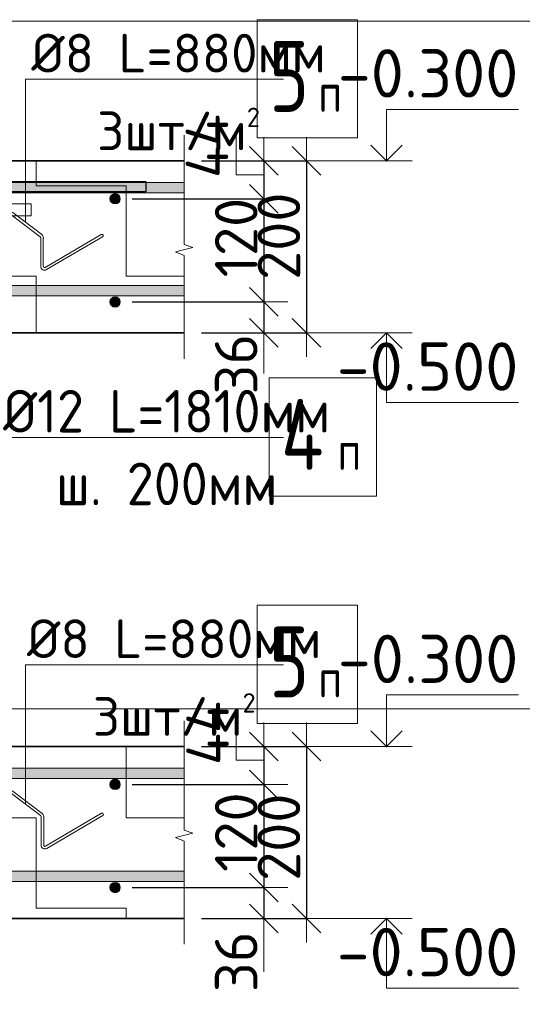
# Model space of a CAD drawing. Header units: metres. Extents: x -38 to 98, y -15 to 19.
# Tile 58 of 64: x 81.041 to 81.626, y 6.398 to 7.544. Entities that reach past the tile are written whole.
import ezdxf

# ---------------------------------------------------------------- set-up
doc = ezdxf.new("R2010")
doc.units = ezdxf.units.M
doc.header["$PDMODE"] = 65
doc.linetypes.add('______2', pattern=[0.27, 0.2, -0.07])
doc.layers.add('XR$4$Размерная линия_ общее', color=7, linetype='Continuous', lineweight=13)
doc.layers.add('XR$4$Текст_ общее_1', color=7, linetype='Continuous', lineweight=13)
doc.styles.add('ISOCPEUR', font='txt')
doc.dimstyles.new('DIMSTYLE_24', dxfattribs={"dimtxt": 0.0495, "dimasz": 0.0555, "dimexe": 0, "dimexo": 0, "dimgap": 0.02475, "dimtad": 2, "dimdec": 0, "dimlfac": 1000, "dimrnd": 1, "dimzin": 12, "dimdsep": 46, "dimtxsty": 'ISOCPEUR', "dimblk1": 'ALL_ML_STRICH', "dimblk2": 'ALL_ML_STRICH', "dimsah": 1, "dimcen": 0, "dimclrd": 7, "dimclre": 256, "dimclrt": 7, "dimadec": 0, "dimazin": 0, "dimtfac": 1, "dimtdec": 0, "dimtix": 1, "dimtmove": 2, "dimatfit": 3, "dimfxl": 0, "dimtvp": 1.2, "dimtzin": 0, "dimlwd": 0, "dimlwe": -3, "dimarcsym": 0})
doc.dimstyles.new('DIMSTYLE_25', dxfattribs={"dimtxt": 0.0495, "dimasz": 0.0555, "dimexe": 0, "dimexo": 0, "dimgap": 0.02475, "dimtad": 2, "dimdec": 0, "dimlfac": 1000, "dimrnd": 1, "dimzin": 12, "dimdsep": 46, "dimtxsty": 'ISOCPEUR', "dimblk1": 'ALL_ML_STRICH', "dimblk2": 'ALL_ML_STRICH', "dimsah": 1, "dimcen": 0, "dimclrd": 7, "dimclre": 256, "dimclrt": 7, "dimadec": 0, "dimazin": 0, "dimtfac": 1, "dimtdec": 0, "dimtix": 1, "dimtmove": 2, "dimatfit": 3, "dimfxl": 0, "dimtzin": 0, "dimlwd": 0, "dimlwe": -3, "dimarcsym": 0})
doc.dimstyles.new('DIMSTYLE_26', dxfattribs={"dimtxt": 0.0495, "dimasz": 0.0555, "dimexe": 0, "dimexo": 0, "dimgap": 0.02475, "dimtad": 2, "dimdec": 0, "dimlfac": 1000, "dimrnd": 1, "dimzin": 12, "dimdsep": 46, "dimtxsty": 'ISOCPEUR', "dimblk1": 'ALL_ML_STRICH', "dimblk2": 'ALL_ML_STRICH', "dimsah": 1, "dimcen": 0, "dimclrd": 7, "dimclre": 256, "dimclrt": 7, "dimadec": 0, "dimazin": 0, "dimtfac": 1, "dimtdec": 0, "dimtix": 1, "dimtmove": 2, "dimatfit": 3, "dimfxl": 0, "dimtzin": 0, "dimlwd": 0, "dimlwe": -3, "dimarcsym": 0})
pattern_1 = [(0, (0.21, 0.21), (0.105, 0.105), [0.105, -0.105]), (90, (0.21, 0.21), (-0.105, 0.105), [0.105, -0.105])]

# ---------------------------------------------------------------- blocks, each defined once
blk = doc.blocks.new('СЛОЖНЫЙ_ОБЪЕКТ_23')
at = {"color": 7, "linetype": 'Continuous', "lineweight": 13, "transparency": 33554687}
blk.add_line((81.4979, 7.1792), (81.3979, 7.1792), dxfattribs=at)
at = {"color": 7, "linetype": 'Continuous', "lineweight": 35, "transparency": 33554687}
blk.add_lwpolyline([(81.4497, 7.1611), (81.4679, 7.1792), (81.486, 7.1611)], dxfattribs=at)
at = {"color": 7, "linetype": 'Continuous', "lineweight": 13, "transparency": 33554687}
blk.add_lwpolyline([(81.4679, 7.1792), (81.4679, 7.0982), (81.6214, 7.0982)], dxfattribs=at)
blk = doc.blocks.new('СЛОЖНЫЙ_ОБЪЕКТ_24')
at = {"linetype": 'Continuous', "lineweight": 13, "transparency": 33554687}
blk.add_hatch(color=7, dxfattribs=at).paths.add_polyline_path([(81.2325, 7.2222), (80.522, 7.2222), (80.522, 7.2342), (81.2325, 7.2342)], flags=16)
at = {"color": 7, "linetype": 'Continuous', "lineweight": 13, "transparency": 33554687}
blk.add_lwpolyline([(81.2325, 7.2222), (80.522, 7.2222), (80.522, 7.2342), (81.2325, 7.2342), (81.2325, 7.2222)], close=True, dxfattribs=at)
blk = doc.blocks.new('СЛОЖНЫЙ_ОБЪЕКТ_25')
at = {"linetype": 'Continuous', "lineweight": 13, "transparency": 33554687}
blk.add_hatch(color=7, dxfattribs=at).paths.add_polyline_path([(81.2325, 6.5412), (80.522, 6.5412), (80.522, 6.5532), (81.2325, 6.5532)], flags=16)
at = {"color": 7, "linetype": 'Continuous', "lineweight": 13, "transparency": 33554687}
blk.add_lwpolyline([(81.2325, 6.5412), (80.522, 6.5412), (80.522, 6.5532), (81.2325, 6.5532), (81.2325, 6.5412)], close=True, dxfattribs=at)
blk = doc.blocks.new('СЛОЖНЫЙ_ОБЪЕКТ_26')
at = {"color": 7, "linetype": 'Continuous', "lineweight": 18, "transparency": 33554687}
for p, q in [((81.0259, 6.6102), (81.0259, 6.6424)), ((81.029, 6.6102), (81.029, 6.6424)), ((81.0314, 6.6436), (81.0652, 6.618)), ((81.0332, 6.646), (81.0671, 6.6204)), ((81.0711, 6.5823), (81.1362, 6.6205)), ((80.9651, 6.5735), (81.0252, 6.6089)), ((81.0658, 6.5836), (81.0658, 6.6168)), ((81.0689, 6.5836), (81.0689, 6.6168)), ((81.0727, 6.5797), (81.1378, 6.6179)), ((80.9666, 6.5709), (81.0267, 6.6063))]:
    blk.add_line(p, q, dxfattribs=at)
for centre, radius, start, end in [((81.0305, 6.6424), 0.00454, 52.9078, 180), ((81.0305, 6.6424), 0.00151, 52.9078, 180), ((81.0643, 6.6168), 0.00454, 0, 52.9078), ((81.137, 6.6192), 0.00151, 300.447, 120.447), ((81.0244, 6.6102), 0.00151, 300.447, 0), ((81.0244, 6.6102), 0.00454, 300.447, 0), ((81.0643, 6.6168), 0.00151, 0, 52.9078), ((80.9658, 6.5722), 0.00151, 120.447, 300.447), ((81.0704, 6.5836), 0.00454, 180, 300.447), ((81.0704, 6.5836), 0.00151, 180, 300.447)]:
    blk.add_arc(centre, radius, start, end, dxfattribs=at)
blk = doc.blocks.new('СЛОЖНЫЙ_ОБЪЕКТ_27')
at = {"color": 7, "linetype": 'Continuous', "lineweight": 13, "transparency": 33554687}
blk.add_line((81.4979, 6.4982), (81.3979, 6.4982), dxfattribs=at)
at = {"color": 7, "linetype": 'Continuous', "lineweight": 35, "transparency": 33554687}
blk.add_lwpolyline([(81.4497, 6.4801), (81.4679, 6.4982), (81.486, 6.4801)], dxfattribs=at)
at = {"color": 7, "linetype": 'Continuous', "lineweight": 13, "transparency": 33554687}
blk.add_lwpolyline([(81.4679, 6.4982), (81.4679, 6.4172), (81.6214, 6.4172)], dxfattribs=at)
blk = doc.blocks.new('ЭЛЕМЕНТ_УЗОРА_7')
at = {"color": 7, "linetype": 'Continuous', "lineweight": 13, "transparency": 33554687}
blk.add_line((81.2325, 6.4682), (81.2325, 6.4682), dxfattribs=at)
blk.add_lwpolyline([(81.2325, 6.7282), (81.2325, 6.6011), (81.2425, 6.5974), (81.2225, 6.5925), (81.2325, 6.5883), (81.2325, 6.4682)], dxfattribs=at)
blk = doc.blocks.new('СЛОЖНЫЙ_ОБЪЕКТ_28')
at = {"linetype": 'Continuous', "lineweight": 13, "transparency": 33554687}
blk.add_hatch(color=7, dxfattribs=at).paths.add_polyline_path([(81.2325, 6.6612), (80.522, 6.6612), (80.522, 6.6732), (81.2325, 6.6732)], flags=16)
at = {"color": 7, "linetype": 'Continuous', "lineweight": 13, "transparency": 33554687}
blk.add_lwpolyline([(81.2325, 6.6612), (80.522, 6.6612), (80.522, 6.6732), (81.2325, 6.6732), (81.2325, 6.6612)], close=True, dxfattribs=at)
blk = doc.blocks.new('СЛОЖНЫЙ_ОБЪЕКТ_30')
at = {"color": 7, "linetype": 'Continuous', "lineweight": 13, "transparency": 33554687}
blk.add_line((81.4979, 6.6982), (81.3979, 6.6982), dxfattribs=at)
blk.add_lwpolyline([(81.4679, 6.6982), (81.4679, 6.7582), (81.6214, 6.7582)], dxfattribs=at)
at = {"color": 7, "linetype": 'Continuous', "lineweight": 35, "transparency": 33554687}
blk.add_lwpolyline([(81.4497, 6.7164), (81.4679, 6.6982), (81.486, 6.7164)], dxfattribs=at)
blk = doc.blocks.new('СЛОЖНЫЙ_ОБЪЕКТ_31')
at = {"linetype": 'Continuous', "lineweight": 13, "transparency": 33554687}
blk.add_hatch(color=7, dxfattribs=at).paths.add_polyline_path([(81.2325, 7.3422), (80.522, 7.3422), (80.522, 7.3542), (81.2325, 7.3542)], flags=16)
at = {"color": 7, "linetype": 'Continuous', "lineweight": 13, "transparency": 33554687}
blk.add_lwpolyline([(81.2325, 7.3422), (80.522, 7.3422), (80.522, 7.3542), (81.2325, 7.3542), (81.2325, 7.3422)], close=True, dxfattribs=at)
blk = doc.blocks.new('СЛОЖНЫЙ_ОБЪЕКТ_32')
at = {"color": 7, "linetype": 'Continuous', "lineweight": 13, "transparency": 33554687}
blk.add_line((81.4979, 7.3792), (81.3979, 7.3792), dxfattribs=at)
blk.add_lwpolyline([(81.4679, 7.3792), (81.4679, 7.4392), (81.6214, 7.4392)], dxfattribs=at)
at = {"color": 7, "linetype": 'Continuous', "lineweight": 35, "transparency": 33554687}
blk.add_lwpolyline([(81.4497, 7.3974), (81.4679, 7.3792), (81.486, 7.3974)], dxfattribs=at)
blk = doc.blocks.new('ЭЛЕМЕНТ_УЗОРА_8')
at = {"color": 7, "linetype": 'Continuous', "lineweight": 13, "transparency": 33554687}
blk.add_line((81.2325, 7.1492), (81.2325, 7.1492), dxfattribs=at)
blk.add_lwpolyline([(81.2325, 7.4092), (81.2325, 7.2821), (81.2425, 7.2784), (81.2225, 7.2735), (81.2325, 7.2693), (81.2325, 7.1492)], dxfattribs=at)
blk = doc.blocks.new('СЛОЖНЫЙ_ОБЪЕКТ_33')
at = {"linetype": 'Continuous', "lineweight": 18, "transparency": 33554687}
blk.add_hatch(color=252, dxfattribs=at).paths.add_polyline_path([(80.5585, 7.3549), (80.5531, 7.3538), (80.5479, 7.352), (80.543, 7.3496), (80.5384, 7.3465), (80.5343, 7.3429), (80.5307, 7.3388), (80.5276, 7.3342), (80.5252, 7.3293), (80.5234, 7.3241), (80.5224, 7.3187), (80.522, 7.3132), (80.522, 7.2632), (80.5224, 7.2577), (80.5234, 7.2523), (80.5252, 7.2471), (80.5276, 7.2422), (80.5307, 7.2377), (80.5343, 7.2335), (80.5384, 7.2299), (80.543, 7.2268), (80.5479, 7.2244), (80.5531, 7.2227), (80.5585, 7.2216), (80.564, 7.2212), (80.839, 7.2212), (80.839, 7.2332), (80.564, 7.2332), (80.5601, 7.2335), (80.5562, 7.2342), (80.5525, 7.2355), (80.549, 7.2372), (80.5457, 7.2394), (80.5428, 7.242), (80.5402, 7.245), (80.538, 7.2482), (80.5363, 7.2517), (80.535, 7.2555), (80.5342, 7.2593), (80.534, 7.2632), (80.534, 7.3132), (80.5342, 7.3171), (80.535, 7.321), (80.5363, 7.3247), (80.538, 7.3282), (80.5402, 7.3315), (80.5428, 7.3344), (80.5457, 7.337), (80.549, 7.3392), (80.5525, 7.3409), (80.5562, 7.3422), (80.5601, 7.343), (80.564, 7.3432), (81.188, 7.3432), (81.188, 7.3552), (80.564, 7.3552)])
at = {"color": 7, "linetype": 'Continuous', "lineweight": 25, "transparency": 33554687}
for p, q in [((80.564, 7.3552), (81.188, 7.3552)), ((81.188, 7.3552), (81.188, 7.3432)), ((81.188, 7.3432), (80.564, 7.3432)), ((80.522, 7.3132), (80.522, 7.2632)), ((80.534, 7.3132), (80.534, 7.2632)), ((80.564, 7.2332), (80.839, 7.2332)), ((80.839, 7.2332), (80.839, 7.2212)), ((80.839, 7.2212), (80.564, 7.2212))]:
    blk.add_line(p, q, dxfattribs=at)
for centre, radius, start, end in [((80.564, 7.3132), 0.042, 90, 180), ((80.564, 7.3132), 0.03, 90, 180), ((80.564, 7.2632), 0.042, 180, 270), ((80.564, 7.2632), 0.03, 180, 270)]:
    blk.add_arc(centre, radius, start, end, dxfattribs=at)
blk = doc.blocks.new('СЛОЖНЫЙ_ОБЪЕКТ_34')
at = {"color": 7, "linetype": 'Continuous', "lineweight": 18, "transparency": 33554687}
for p, q in [((81.0329, 7.3191), (81.0667, 7.2935)), ((81.0256, 7.2833), (81.0256, 7.3155)), ((81.0286, 7.2833), (81.0286, 7.3155)), ((81.031, 7.3167), (81.0649, 7.2911)), ((81.0655, 7.2567), (81.0655, 7.2899)), ((81.0685, 7.2567), (81.0685, 7.2899)), ((81.0708, 7.2554), (81.1359, 7.2936)), ((81.0723, 7.2528), (81.1374, 7.291)), ((80.9647, 7.2467), (81.0248, 7.282)), ((80.9663, 7.2441), (81.0264, 7.2794))]:
    blk.add_line(p, q, dxfattribs=at)
for centre, radius, start, end in [((81.0301, 7.3155), 0.00454, 52.9078, 180), ((81.0301, 7.3155), 0.00151, 52.9078, 180), ((81.0241, 7.2833), 0.00151, 300.447, 0), ((81.0241, 7.2833), 0.00454, 300.447, 0), ((81.064, 7.2899), 0.00151, 0, 52.9078), ((81.064, 7.2899), 0.00454, 0, 52.9078), ((81.1367, 7.2923), 0.00151, 300.447, 120.447), ((81.07, 7.2567), 0.00454, 180, 300.447), ((81.07, 7.2567), 0.00151, 180, 300.447), ((80.9655, 7.2454), 0.00151, 120.447, 300.447)]:
    blk.add_arc(centre, radius, start, end, dxfattribs=at)
blk = doc.blocks.new('СЛОЖНЫЙ_ОБЪЕКТ_35')
at = {"color": 8, "linetype": '______2', "lineweight": 13, "transparency": 33554687}
for points in [[(80.629, 7.3152), (81.0542, 7.3152), (81.0542, 7.3292), (80.629, 7.3292)], [(80.594, 7.2802), (80.594, 7.0577), (80.58, 7.0577), (80.58, 7.2802)]]:
    blk.add_lwpolyline(points, dxfattribs=at)
for radius in [0.049, 0.035]:
    blk.add_arc((80.629, 7.2802), radius, 90, 180, dxfattribs=at)
blk = doc.blocks.new('ALL_ML_STRICH')
at = {"color": 0, "linetype": 'ByBlock', "lineweight": -2}
for p, q in [((0, -0.5), (0, 0.5)), ((-0.3, -0.3), (0.3, 0.3)), ((-1, 0), (0.5, 0))]:
    blk.add_line(p, q, dxfattribs=at)
blk = doc.blocks.new('*D388')
at = {"layer": 'DEFPOINTS', "color": 7, "linetype": 'Continuous', "lineweight": 13, "transparency": 33554687}
for p in [(81.2325, 6.6982), (81.3252, 6.6982), (81.152, 6.6542)]:
    blk.add_point(p, dxfattribs=at)
at = {"layer": 'XR$4$Размерная линия_ общее', "color": 253, "linetype": 'Continuous', "lineweight": -2, "true_color": 0xa0a0a0, "transparency": 33554687}
for p, q in [((81.2525, 6.6982), (81.3252, 6.6982)), ((81.172, 6.6542), (81.3252, 6.6542))]:
    blk.add_line(p, q, dxfattribs=at)
at = {"layer": 'XR$4$Размерная линия_ общее', "color": 7, "linetype": 'Continuous', "lineweight": -2, "transparency": 33554687}
blk.add_line((81.3252, 6.6982), (81.3252, 6.6542), dxfattribs=at)
at = {"layer": 'XR$4$Размерная линия_ общее', "color": 7, "linetype": 'Continuous', "lineweight": 13, "transparency": 33554687, "xscale": 0.0555, "yscale": 0.0555, "zscale": 0.0555}
for p, rotation in [((81.3252, 6.6982), 90), ((81.3252, 6.6542), 270)]:
    blk.add_blockref('ALL_ML_STRICH', p, dxfattribs=dict(at, rotation=rotation))
at = {"layer": 'XR$4$Размерная линия_ общее', "color": 7, "linetype": 'Continuous', "lineweight": 13, "transparency": 33554687, "insert": (81.2597, 6.7138), "char_height": 0.0495, "width": 0.099, "attachment_point": 5, "rotation": 90, "style": 'ISOCPEUR'}
blk.add_mtext('\\A1;{44}', dxfattribs=at)
blk = doc.blocks.new('*D389')
at = {"layer": 'DEFPOINTS', "color": 7, "linetype": 'Continuous', "lineweight": 13, "transparency": 33554687}
for p in [(81.152, 6.6542), (81.3252, 6.6542), (81.152, 6.5342)]:
    blk.add_point(p, dxfattribs=at)
at = {"layer": 'XR$4$Размерная линия_ общее', "color": 253, "linetype": 'Continuous', "lineweight": -2, "true_color": 0xa0a0a0, "transparency": 33554687}
for p, q in [((81.172, 6.6542), (81.3252, 6.6542)), ((81.172, 6.5342), (81.3252, 6.5342))]:
    blk.add_line(p, q, dxfattribs=at)
at = {"layer": 'XR$4$Размерная линия_ общее', "color": 7, "linetype": 'Continuous', "lineweight": -2, "transparency": 33554687}
blk.add_line((81.3252, 6.6542), (81.3252, 6.5342), dxfattribs=at)
at = {"layer": 'XR$4$Размерная линия_ общее', "color": 7, "linetype": 'Continuous', "lineweight": 13, "transparency": 33554687, "xscale": 0.0555, "yscale": 0.0555, "zscale": 0.0555}
for p, rotation in [((81.3252, 6.6542), 90), ((81.3252, 6.5342), 270)]:
    blk.add_blockref('ALL_ML_STRICH', p, dxfattribs=dict(at, rotation=rotation))
at = {"layer": 'XR$4$Размерная линия_ общее', "color": 7, "linetype": 'Continuous', "lineweight": 13, "transparency": 33554687, "insert": (81.293, 6.5986), "char_height": 0.0495, "width": 0.1485, "attachment_point": 5, "rotation": 90, "style": 'ISOCPEUR'}
blk.add_mtext('\\A1;{120}', dxfattribs=at)
blk = doc.blocks.new('*D390')
at = {"layer": 'DEFPOINTS', "color": 7, "linetype": 'Continuous', "lineweight": 13, "transparency": 33554687}
for p in [(81.152, 6.5342), (81.3252, 6.5342), (81.2325, 6.4982)]:
    blk.add_point(p, dxfattribs=at)
at = {"layer": 'XR$4$Размерная линия_ общее', "color": 253, "linetype": 'Continuous', "lineweight": -2, "true_color": 0xa0a0a0, "transparency": 33554687}
for p, q in [((81.172, 6.5342), (81.3252, 6.5342)), ((81.2525, 6.4982), (81.3252, 6.4982))]:
    blk.add_line(p, q, dxfattribs=at)
at = {"layer": 'XR$4$Размерная линия_ общее', "color": 7, "linetype": 'Continuous', "lineweight": -2, "transparency": 33554687}
blk.add_line((81.3252, 6.5342), (81.3252, 6.4982), dxfattribs=at)
at = {"layer": 'XR$4$Размерная линия_ общее', "color": 7, "linetype": 'Continuous', "lineweight": 13, "transparency": 33554687, "xscale": 0.0555, "yscale": 0.0555, "zscale": 0.0555}
for p, rotation in [((81.3252, 6.5342), 90), ((81.3252, 6.4982), 270)]:
    blk.add_blockref('ALL_ML_STRICH', p, dxfattribs=dict(at, rotation=rotation))
at = {"layer": 'XR$4$Размерная линия_ общее', "color": 7, "linetype": 'Continuous', "lineweight": 13, "transparency": 33554687, "insert": (81.293, 6.4479), "char_height": 0.0495, "width": 0.099, "attachment_point": 5, "rotation": 90, "style": 'ISOCPEUR'}
blk.add_mtext('\\A1;{36}', dxfattribs=at)
blk = doc.blocks.new('*D391')
at = {"layer": 'DEFPOINTS', "color": 7, "linetype": 'Continuous', "lineweight": 13, "transparency": 33554687}
for p in [(81.2325, 6.6982), (81.3749, 6.6982), (81.2325, 6.4982)]:
    blk.add_point(p, dxfattribs=at)
at = {"layer": 'XR$4$Размерная линия_ общее', "color": 253, "linetype": 'Continuous', "lineweight": -2, "true_color": 0xa0a0a0, "transparency": 33554687}
for p, q in [((81.2525, 6.6982), (81.3749, 6.6982)), ((81.2525, 6.4982), (81.3749, 6.4982))]:
    blk.add_line(p, q, dxfattribs=at)
at = {"layer": 'XR$4$Размерная линия_ общее', "color": 7, "linetype": 'Continuous', "lineweight": -2, "transparency": 33554687}
blk.add_line((81.3749, 6.6982), (81.3749, 6.4982), dxfattribs=at)
at = {"layer": 'XR$4$Размерная линия_ общее', "color": 7, "linetype": 'Continuous', "lineweight": 13, "transparency": 33554687, "xscale": 0.0555, "yscale": 0.0555, "zscale": 0.0555}
for p, rotation in [((81.3749, 6.6982), 90), ((81.3749, 6.4982), 270)]:
    blk.add_blockref('ALL_ML_STRICH', p, dxfattribs=dict(at, rotation=rotation))
at = {"layer": 'XR$4$Размерная линия_ общее', "color": 7, "linetype": 'Continuous', "lineweight": 13, "transparency": 33554687, "insert": (81.3427, 6.5927), "char_height": 0.0495, "width": 0.1485, "attachment_point": 5, "rotation": 90, "style": 'ISOCPEUR'}
blk.add_mtext('\\A1;{200}', dxfattribs=at)
blk = doc.blocks.new('*D392')
at = {"layer": 'DEFPOINTS', "color": 7, "linetype": 'Continuous', "lineweight": 13, "transparency": 33554687}
for p in [(81.2325, 7.3792), (81.3749, 7.3792), (81.2325, 7.1792)]:
    blk.add_point(p, dxfattribs=at)
at = {"layer": 'XR$4$Размерная линия_ общее', "color": 253, "linetype": 'Continuous', "lineweight": -2, "true_color": 0xa0a0a0, "transparency": 33554687}
for p, q in [((81.2525, 7.3792), (81.3749, 7.3792)), ((81.2525, 7.1792), (81.3749, 7.1792))]:
    blk.add_line(p, q, dxfattribs=at)
at = {"layer": 'XR$4$Размерная линия_ общее', "color": 7, "linetype": 'Continuous', "lineweight": -2, "transparency": 33554687}
blk.add_line((81.3749, 7.3792), (81.3749, 7.1792), dxfattribs=at)
at = {"layer": 'XR$4$Размерная линия_ общее', "color": 7, "linetype": 'Continuous', "lineweight": 13, "transparency": 33554687, "xscale": 0.0555, "yscale": 0.0555, "zscale": 0.0555}
for p, rotation in [((81.3749, 7.3792), 90), ((81.3749, 7.1792), 270)]:
    blk.add_blockref('ALL_ML_STRICH', p, dxfattribs=dict(at, rotation=rotation))
at = {"layer": 'XR$4$Размерная линия_ общее', "color": 7, "linetype": 'Continuous', "lineweight": 13, "transparency": 33554687, "insert": (81.3427, 7.2917), "char_height": 0.0495, "width": 0.1485, "attachment_point": 5, "rotation": 90, "style": 'ISOCPEUR'}
blk.add_mtext('\\A1;{200}', dxfattribs=at)
blk = doc.blocks.new('*D393')
at = {"layer": 'DEFPOINTS', "color": 7, "linetype": 'Continuous', "lineweight": 13, "transparency": 33554687}
for p in [(81.2325, 7.3792), (81.3252, 7.3792), (81.152, 7.3352)]:
    blk.add_point(p, dxfattribs=at)
at = {"layer": 'XR$4$Размерная линия_ общее', "color": 253, "linetype": 'Continuous', "lineweight": -2, "true_color": 0xa0a0a0, "transparency": 33554687}
for p, q in [((81.2525, 7.3792), (81.3252, 7.3792)), ((81.172, 7.3352), (81.3252, 7.3352))]:
    blk.add_line(p, q, dxfattribs=at)
at = {"layer": 'XR$4$Размерная линия_ общее', "color": 7, "linetype": 'Continuous', "lineweight": -2, "transparency": 33554687}
blk.add_line((81.3252, 7.3792), (81.3252, 7.3352), dxfattribs=at)
at = {"layer": 'XR$4$Размерная линия_ общее', "color": 7, "linetype": 'Continuous', "lineweight": 13, "transparency": 33554687, "xscale": 0.0555, "yscale": 0.0555, "zscale": 0.0555}
for p, rotation in [((81.3252, 7.3792), 90), ((81.3252, 7.3352), 270)]:
    blk.add_blockref('ALL_ML_STRICH', p, dxfattribs=dict(at, rotation=rotation))
at = {"layer": 'XR$4$Размерная линия_ общее', "color": 7, "linetype": 'Continuous', "lineweight": 13, "transparency": 33554687, "insert": (81.259, 7.3965), "char_height": 0.0495, "width": 0.099, "attachment_point": 5, "rotation": 90, "style": 'ISOCPEUR'}
blk.add_mtext('\\A1;{44}', dxfattribs=at)
blk = doc.blocks.new('*D394')
at = {"layer": 'DEFPOINTS', "color": 7, "linetype": 'Continuous', "lineweight": 13, "transparency": 33554687}
for p in [(81.152, 7.3352), (81.3252, 7.3352), (81.152, 7.2152)]:
    blk.add_point(p, dxfattribs=at)
at = {"layer": 'XR$4$Размерная линия_ общее', "color": 253, "linetype": 'Continuous', "lineweight": -2, "true_color": 0xa0a0a0, "transparency": 33554687}
for p, q in [((81.172, 7.3352), (81.3252, 7.3352)), ((81.172, 7.2152), (81.3252, 7.2152))]:
    blk.add_line(p, q, dxfattribs=at)
at = {"layer": 'XR$4$Размерная линия_ общее', "color": 7, "linetype": 'Continuous', "lineweight": -2, "transparency": 33554687}
blk.add_line((81.3252, 7.3352), (81.3252, 7.2152), dxfattribs=at)
at = {"layer": 'XR$4$Размерная линия_ общее', "color": 7, "linetype": 'Continuous', "lineweight": 13, "transparency": 33554687, "xscale": 0.0555, "yscale": 0.0555, "zscale": 0.0555}
for p, rotation in [((81.3252, 7.3352), 90), ((81.3252, 7.2152), 270)]:
    blk.add_blockref('ALL_ML_STRICH', p, dxfattribs=dict(at, rotation=rotation))
at = {"layer": 'XR$4$Размерная линия_ общее', "color": 7, "linetype": 'Continuous', "lineweight": 13, "transparency": 33554687, "insert": (81.293, 7.2901), "char_height": 0.0495, "width": 0.1485, "attachment_point": 5, "rotation": 90, "style": 'ISOCPEUR'}
blk.add_mtext('\\A1;{120}', dxfattribs=at)
blk = doc.blocks.new('*D395')
at = {"layer": 'DEFPOINTS', "color": 7, "linetype": 'Continuous', "lineweight": 13, "transparency": 33554687}
for p in [(81.152, 7.2152), (81.3252, 7.2152), (81.2325, 7.1792)]:
    blk.add_point(p, dxfattribs=at)
at = {"layer": 'XR$4$Размерная линия_ общее', "color": 253, "linetype": 'Continuous', "lineweight": -2, "true_color": 0xa0a0a0, "transparency": 33554687}
for p, q in [((81.172, 7.2152), (81.3252, 7.2152)), ((81.2525, 7.1792), (81.3252, 7.1792))]:
    blk.add_line(p, q, dxfattribs=at)
at = {"layer": 'XR$4$Размерная линия_ общее', "color": 7, "linetype": 'Continuous', "lineweight": -2, "transparency": 33554687}
blk.add_line((81.3252, 7.2152), (81.3252, 7.1792), dxfattribs=at)
at = {"layer": 'XR$4$Размерная линия_ общее', "color": 7, "linetype": 'Continuous', "lineweight": 13, "transparency": 33554687, "xscale": 0.0555, "yscale": 0.0555, "zscale": 0.0555}
for p, rotation in [((81.3252, 7.2152), 90), ((81.3252, 7.1792), 270)]:
    blk.add_blockref('ALL_ML_STRICH', p, dxfattribs=dict(at, rotation=rotation))
at = {"layer": 'XR$4$Размерная линия_ общее', "color": 7, "linetype": 'Continuous', "lineweight": 13, "transparency": 33554687, "insert": (81.293, 7.1429), "char_height": 0.0495, "width": 0.099, "attachment_point": 5, "rotation": 90, "style": 'ISOCPEUR'}
blk.add_mtext('\\A1;{36}', dxfattribs=at)

msp = doc.modelspace()

# ---------------------------------------------------------------- hatches: boundary and pattern name
at = {"linetype": 'Continuous', "lineweight": 13, "transparency": 33554687}
h = msp.add_hatch(dxfattribs=at)
h.set_pattern_fill('____', scale=0.105, style=0, pattern_type=2)
h.set_pattern_definition(pattern_1)
h.paths.add_polyline_path([(80.497, 7.3792), (80.497, 7.1792), (81.2325, 7.1792), (81.2325, 7.3792)], flags=0)
for points in [[(81.1533, 7.3411), (81.1507, 7.3411), (81.1483, 7.3399), (81.1466, 7.3378), (81.146, 7.3352), (81.1466, 7.3326), (81.1483, 7.3305), (81.1507, 7.3294), (81.1533, 7.3294), (81.1557, 7.3305), (81.1574, 7.3326), (81.158, 7.3352), (81.1574, 7.3378), (81.1557, 7.3399)], [(81.1533, 7.2211), (81.1507, 7.2211), (81.1483, 7.2199), (81.1466, 7.2178), (81.146, 7.2152), (81.1466, 7.2126), (81.1483, 7.2105), (81.1507, 7.2094), (81.1533, 7.2094), (81.1557, 7.2105), (81.1574, 7.2126), (81.158, 7.2152), (81.1574, 7.2178), (81.1557, 7.2199)], [(81.1533, 6.6601), (81.1507, 6.6601), (81.1483, 6.6589), (81.1466, 6.6568), (81.146, 6.6542), (81.1466, 6.6516), (81.1483, 6.6495), (81.1507, 6.6484), (81.1533, 6.6484), (81.1557, 6.6495), (81.1574, 6.6516), (81.158, 6.6542), (81.1574, 6.6568), (81.1557, 6.6589)], [(81.1533, 6.5401), (81.1507, 6.5401), (81.1483, 6.5389), (81.1466, 6.5368), (81.146, 6.5342), (81.1466, 6.5316), (81.1483, 6.5295), (81.1507, 6.5284), (81.1533, 6.5284), (81.1557, 6.5295), (81.1574, 6.5316), (81.158, 6.5342), (81.1574, 6.5368), (81.1557, 6.5389)]]:
    msp.add_hatch(color=7, dxfattribs=at).paths.add_polyline_path(points)
h = msp.add_hatch(dxfattribs=at)
h.set_pattern_fill('____', scale=0.105, style=0, pattern_type=2)
h.set_pattern_definition(pattern_1)
h.paths.add_polyline_path([(80.497, 6.6982), (80.497, 6.4982), (81.2325, 6.4982), (81.2325, 6.6982)], flags=0)

# ---------------------------------------------------------------- linework, layer by layer
at = {"color": 7, "linetype": 'Continuous', "lineweight": 13, "transparency": 33554687}
for p, q in [((86.1585, 7.5419), (67.6585, 7.5419)), ((81.3252, 7.1792), (81.3252, 7.1322)), ((86.1585, 6.7419), (67.6585, 6.7419)), ((81.3252, 6.4982), (81.3252, 6.4362))]:
    msp.add_line(p, q, dxfattribs=at)
at = {"color": 7, "linetype": 'Continuous', "lineweight": 35, "transparency": 33554687}
msp.add_line((80.747, 7.1792), (81.2325, 7.1792), dxfattribs=at)
at = {"color": 7, "linetype": 'Continuous', "lineweight": 13, "transparency": 33554687}
for points in [[(81.3479, 7.4742), (81.0478, 7.4742), (81.0478, 7.3079)], [(81.2928, 7.4092), (81.2928, 7.3632), (81.3252, 7.3632)], [(81.3479, 7.0577), (80.7903, 7.0577), (80.7903, 7.2222)], [(81.3479, 6.7932), (81.0478, 6.7932), (81.0478, 6.6312)], [(81.2928, 6.7292), (81.2928, 6.6822), (81.3252, 6.6822)]]:
    msp.add_lwpolyline(points, dxfattribs=at)
at = {"color": 7, "linetype": 'Continuous', "lineweight": 35, "transparency": 33554687}
for points in [[(81.2325, 7.3792), (80.497, 7.3792), (80.497, 7.1792)], [(81.2325, 6.6982), (80.497, 6.6982), (80.497, 6.4982), (81.2325, 6.4982)]]:
    msp.add_lwpolyline(points, dxfattribs=at)
at = {"color": 7, "linetype": 'Continuous', "lineweight": 18, "transparency": 33554687}
for centre in [(81.152, 7.3352), (81.152, 7.2152), (81.152, 6.6542), (81.152, 6.5342)]:
    msp.add_circle(centre, 0.006, dxfattribs=at)
at = {"layer": 'XR$4$Текст_ общее_1', "color": 7, "linetype": 'Continuous', "lineweight": 13, "transparency": 33554687}
for points in [[(81.3173, 7.406), (81.434, 7.406), (81.434, 7.5435), (81.3173, 7.5435), (81.3173, 7.406)], [(81.3313, 6.9895), (81.4563, 6.9895), (81.4563, 7.127), (81.3313, 7.127), (81.3313, 6.9895)], [(81.3173, 6.725), (81.434, 6.725), (81.434, 6.8625), (81.3173, 6.8625), (81.3173, 6.725)]]:
    msp.add_lwpolyline(points, dxfattribs=at)

# ---------------------------------------------------------------- block references
at = {"color": 7, "linetype": 'Continuous', "lineweight": 35, "transparency": 33554687}
for name in ['СЛОЖНЫЙ_ОБЪЕКТ_32', 'СЛОЖНЫЙ_ОБЪЕКТ_23', 'СЛОЖНЫЙ_ОБЪЕКТ_30', 'СЛОЖНЫЙ_ОБЪЕКТ_27']:
    msp.add_blockref(name, (0, 0), dxfattribs=at)
at = {"color": 7, "linetype": 'Continuous', "lineweight": 13, "transparency": 33554687}
for name in ['ЭЛЕМЕНТ_УЗОРА_8', 'СЛОЖНЫЙ_ОБЪЕКТ_31', 'СЛОЖНЫЙ_ОБЪЕКТ_24', 'ЭЛЕМЕНТ_УЗОРА_7', 'СЛОЖНЫЙ_ОБЪЕКТ_28', 'СЛОЖНЫЙ_ОБЪЕКТ_25']:
    msp.add_blockref(name, (0, 0), dxfattribs=at)
at = {"color": 7, "linetype": 'Continuous', "lineweight": 18, "transparency": 33554687}
for name in ['СЛОЖНЫЙ_ОБЪЕКТ_33', 'СЛОЖНЫЙ_ОБЪЕКТ_34', 'СЛОЖНЫЙ_ОБЪЕКТ_26']:
    msp.add_blockref(name, (0, 0), dxfattribs=at)
at = {"color": 8, "linetype": '______2', "lineweight": 13, "transparency": 33554687}
msp.add_blockref('СЛОЖНЫЙ_ОБЪЕКТ_35', (0, 0), dxfattribs=at)

# ---------------------------------------------------------------- texts
at = {"color": 7, "linetype": 'Continuous', "lineweight": 13, "transparency": 33554687, "attachment_point": 2}
for s, insert, char_height, width, line_spacing_factor in [('\\A1;{\\fISOCPEUR|i0|b0;\\H0.045000;\\W1.000000;\\C7;Ø8 L=880мм}\\P{\\fISOCPEUR|i0|b0;\\H0.045000;\\W1.000000;\\C7;3шт/м\\fISOCPEUR|i0|b0;\\H0.500000x;\\S2^ ;}\\P', (81.2259, 7.5271), 0.045, 0.349538, 1.144578), ('\\A1;{\\fISOCPEUR|i0|b0;\\H0.049500;\\W1.000000;\\C7;Ø12 L=1810мм}\\P{\\fISOCPEUR|i0|b0;\\H0.049500;\\W1.000000;\\C7;ш. 200мм}\\P', (81.1975, 7.1129), 0.0495, 0.424091, 1.024096), ('\\A1;{\\fISOCPEUR|i0|b0;\\H0.045000;\\W1.000000;\\C7;Ø8 L=880мм}\\P{\\fISOCPEUR|i0|b0;\\H0.045000;\\W1.000000;\\C7;3шт/м\\fISOCPEUR|i0|b0;\\H0.500000x;\\S2^ ;}\\P', (81.2209, 6.8461), 0.045, 0.349538, 1.144578)]:
    msp.add_mtext(s, dxfattribs=dict(at, insert=insert, char_height=char_height, width=width, line_spacing_factor=line_spacing_factor))
at = {"color": 7, "linetype": 'Continuous', "lineweight": 13, "transparency": 33554687, "char_height": 0.05625, "width": 0.240469, "attachment_point": 9, "style": 'ISOCPEUR'}
for s, insert in [('\\A1;{\\fISOCPEUR|i0|b0;\\H0.056250;\\W1.000000;\\C7;-0.300}\\P', (81.6214, 7.453)), ('\\A1;{\\fISOCPEUR|i0|b0;\\H0.056250;\\W1.000000;\\C7;-0.500}\\P', (81.6214, 7.112)), ('\\A1;{\\fISOCPEUR|i0|b0;\\H0.056250;\\W1.000000;\\C7;-0.300}\\P', (81.6214, 6.772)), ('\\A1;{\\fISOCPEUR|i0|b0;\\H0.056250;\\W1.000000;\\C7;-0.500}\\P', (81.6214, 6.431))]:
    msp.add_mtext(s, dxfattribs=dict(at, insert=insert))
at = {"layer": 'XR$4$Текст_ общее_1', "color": 7, "linetype": 'Continuous', "lineweight": 13, "transparency": 33554687, "attachment_point": 7, "style": 'ISOCPEUR'}
for s, insert, char_height, width in [('\\W0.78;5', (81.331, 7.4363), 0.0825, 0.089762), ('\\W0.78;п', (81.3888, 7.4363), 0.045, 0.048961), ('\\W0.80;4', (81.3451, 7.0198), 0.0825, 0.098954), ('\\W0.78;п', (81.4111, 7.0198), 0.045, 0.048961), ('\\W0.78;5', (81.331, 6.7553), 0.0825, 0.089762), ('\\W0.78;п', (81.3888, 6.7553), 0.045, 0.048961)]:
    msp.add_mtext(s, dxfattribs=dict(at, insert=insert, char_height=char_height, width=width))

# ---------------------------------------------------------------- dimensions: what is measured, and where the dimension line sits
at = {"layer": 'XR$4$Размерная линия_ общее', "color": 7, "linetype": 'Continuous', "lineweight": 13, "transparency": 33554687}
for base, p1, p2, dimstyle, picture, middle in [((81.3252, 7.3352), (81.2525, 7.3792), (81.172, 7.3352), 'DIMSTYLE_24', '*D393', (81.259, 7.3965)), ((81.3749, 7.1792), (81.2525, 7.3792), (81.2525, 7.1792), 'DIMSTYLE_26', '*D392', (81.3427, 7.2917)), ((81.3252, 7.2152), (81.172, 7.3352), (81.172, 7.2152), 'DIMSTYLE_24', '*D394', (81.293, 7.2901)), ((81.3252, 7.1792), (81.172, 7.2152), (81.2525, 7.1792), 'DIMSTYLE_24', '*D395', (81.293, 7.1429)), ((81.3252, 6.6542), (81.2525, 6.6982), (81.172, 6.6542), 'DIMSTYLE_24', '*D388', (81.2597, 6.7138)), ((81.3749, 6.4982), (81.2525, 6.6982), (81.2525, 6.4982), 'DIMSTYLE_25', '*D391', (81.3427, 6.5927)), ((81.3252, 6.5342), (81.172, 6.6542), (81.172, 6.5342), 'DIMSTYLE_24', '*D389', (81.293, 6.5986)), ((81.3252, 6.4982), (81.172, 6.5342), (81.2525, 6.4982), 'DIMSTYLE_24', '*D390', (81.293, 6.4479))]:
    dim = msp.add_linear_dim(base=base, p1=p1, p2=p2, angle=270, dimstyle=dimstyle, override={"dimpost": '<>', "dimclrd": 7, "dimclre": 253, "dimclrt": 7, "dimlwd": 0, "dimlwe": 65533}, dxfattribs=at)
    dim.commit()
    dim.dimension.update_dxf_attribs({"geometry": picture, "text_midpoint": middle, "dimtype": 160})

doc.saveas('drawing.dxf')
